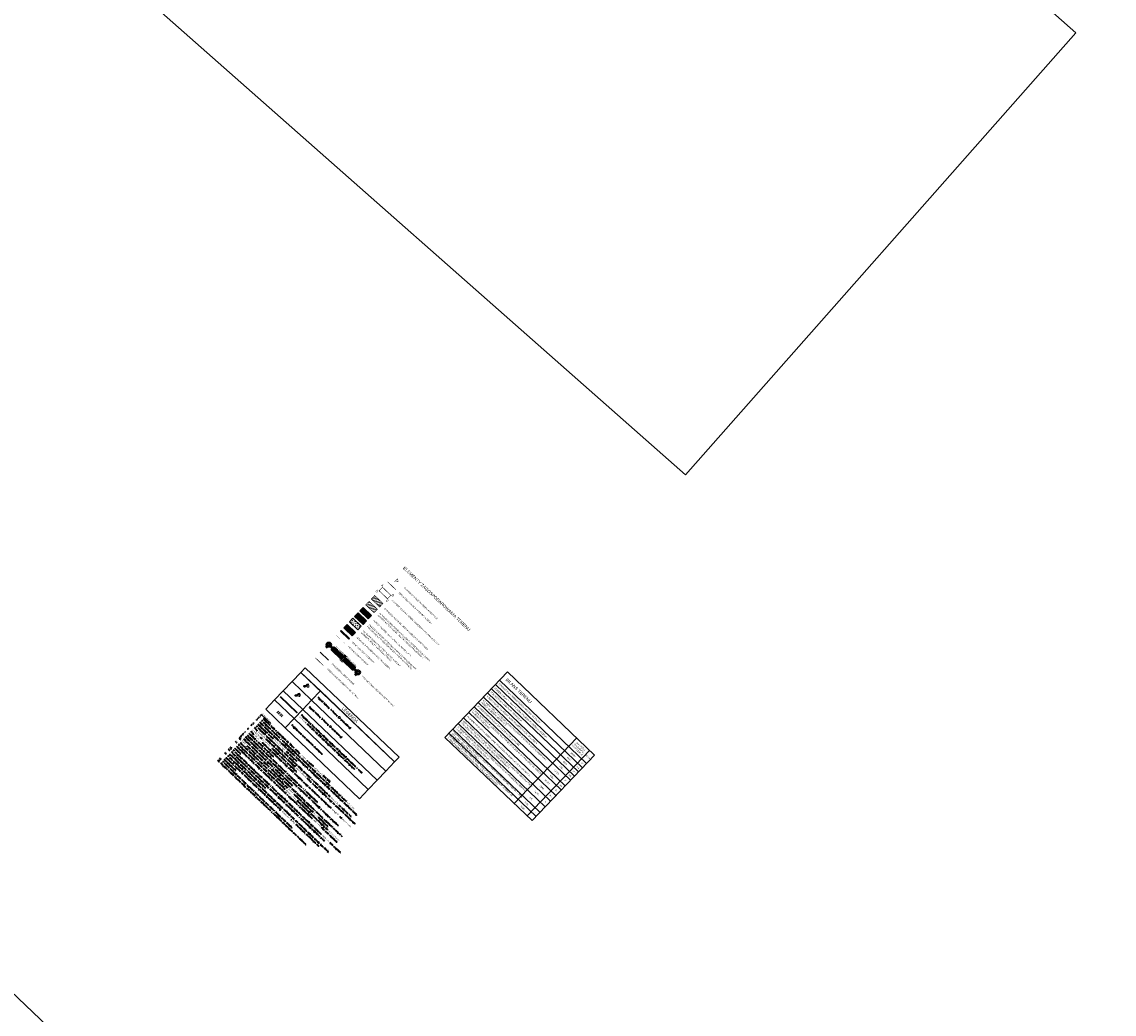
# Model space of a CAD drawing. Header units: metres. Extents: x 7426999 to 7429100, y 5539936 to 5541998.
# Tile 3 of 5: x 7427411 to 7427979, y 5540967 to 5541482. Entities that reach past the tile are written whole.
import ezdxf
from ezdxf.enums import TextEntityAlignment as Align
from ezdxf.lldxf.tags import DXFTag

# ---------------------------------------------------------------- set-up
doc = ezdxf.new("R2010")
doc.units = ezdxf.units.M
for name, pattern in [('CONTINOUS', [0]), ('DASHDOT', [1, 0.5, -0.25, 0, -0.25]), ('DASHED', [0.75, 0.5, -0.25]), ('DASHED2', [0.375, 0.25, -0.125]), ('HIDDEN', [0.375, 0.25, -0.125])]:
    doc.linetypes.add(name, pattern=pattern)
doc.layers.get('0').update_dxf_attribs({"linetype": 'CONTINUOUS'})
for name, color, linetype, lineweight in [('__OPISY', 7, 'CONTINUOUS', 5), ('_arkusz', 250, 'CONTINUOUS', 18), ('_PZT_NAWIERZCHNIE_L', 7, 'CONTINUOUS', 9), ('A_boisko_L', 67, 'CONTINUOUS', 9), ('A_budynki istniejące_L', 252, 'CONTINUOUS', 70), ('A_drenaż', 6, 'CONTINUOUS', 9), ('A_granica terenu do wniosku o ULICP', 151, 'DASHED2', 40), ('A_mur oporowy', 2, 'CONTINUOUS', 9), ('A_ogrodzenie likwidacja', 1, 'KRZYZYKI', 20), ('A_teren podlegający przekształceniu', 1, 'DASHED2', 70), ('A_WYMIAROWANIE_drenaż', 4, 'CONTINUOUS', 0), ('E_gn_ogólne', 3, 'CONTINUOUS', 35), ('E_gn_typ', 1, 'CONTINUOUS', 25), ('E_kabel_nn', 1, 'eN_LINE', 35), ('E_rurka', 152, 'CONTINUOUS', 15)]:
    doc.layers.add(name, color=color, linetype=linetype, lineweight=lineweight)
for name, color, linetype, lineweight, transparency in [('A_boisko_H', 67, 'CONTINUOUS', 9, 0.5), ('A_chodniki_H', 253, 'CONTINUOUS', 9, 0.5), ('A_tereny zielone', 63, 'CONTINUOUS', 9, 0.7)]:
    doc.layers.add(name, color=color, linetype=linetype, lineweight=lineweight, transparency=transparency)
doc.layers.add('A_budynki istniejące_H', color=252, linetype='CONTINUOUS', transparency=0.5)
for name, color, linetype in [('A_inne obiekty infrastruktury boiska', 33, 'CONTINUOUS'), ('A_teren przekształcany na trawe naturalną', 170, 'CONTINUOUS'), ('PDF2_Images', 7, 'CONTINUOUS')]:
    doc.layers.add(name, color=color, linetype=linetype)
doc.layers.add('A_ogrodzenie_projektowane', color=7, linetype='DASHED2', lineweight=9, true_color=0xed840c)
doc.layers.add('IS_KD_inst_wewn', color=7, linetype='CONTINOUS', lineweight=50, true_color=0x00c431)
doc.styles.add('Arial', font='arial.ttf')
doc.styles.add('ARIAL 500', font='arial.ttf', dxfattribs={"height": 0.8})
doc.styles.add('GN_atrybuty', font='simplex.shx', dxfattribs={"width": 0.8})
doc.linetypes.add('eN_LINE', pattern='A,0.2,-0.2,["eN",Standard,S=0.1,R=0,X=-0.1,Y=-0.05],-0.2', length=0.6)
tags = doc.linetypes.add('KRZYZYKI', pattern='A,0,-5.08,["X",Standard,S=2.54,R=0,X=-2.54,Y=-1.27],-5.08', length=10.16).pattern_tags.tags
tags[6] = DXFTag(74, 10)
picture_1 = doc.add_image_def('image1.png', size_in_pixel=(7064, 4808))
pattern_1 = [(10.33289, (7427118.9615, 5541381.5784), (-0.1423725, 0.7808772), [])]

# ---------------------------------------------------------------- blocks, each defined once
blk = doc.blocks.new('*T51')
at = {"layer": '__OPISY', "color": 0, "lineweight": -2}
for p, q in [((0, 0), (-32.45, -34)), ((0, 0), (45.28, -43.22)), ((-4.14, -4.34), (41.14, -47.56)), ((-10.36, -10.85), (34.93, -54.07)), ((-8.29, -8.68), (37, -51.9)), ((-6.21, -6.51), (39.07, -49.73)), ((-15.19, -15.91), (30.09, -59.14)), ((-12.43, -13.02), (32.85, -56.24)), ((-20.02, -20.98), (25.26, -64.2)), ((-17.26, -18.08), (28.02, -61.31)), ((-25.55, -26.76), (19.74, -69.99)), ((-22.79, -23.87), (22.5, -67.09)), ((-32.45, -34), (12.83, -77.22)), ((-30.38, -31.83), (14.9, -75.05)), ((-28.31, -29.66), (16.97, -72.88)), ((36.01, -34.37), (3.56, -68.37)), ((42.67, -40.73), (10.22, -74.73)), ((45.28, -43.22), (12.83, -77.22))]:
    blk.add_line(p, q, dxfattribs=at)
at = {"layer": '__OPISY', "char_height": 0.8, "width": 47.7825, "attachment_point": 4, "rotation": 316.3329, "style": 'ARIAL 500'}
for s, insert in [('{\\fCentury Gothic|b0|i0|c238|p34;POWIERZCHNIA ZABUDOWY ISTNIEJĄCA}', (-8.6, -10.46)), ('{\\fCentury Gothic|b0|i0|c238|p34;POWIERZCHNIA TERENU PRZEZNACZONEGO DO PRZEKSZTAŁCENIA}', (-6.53, -8.29)), ('{\\fCentury Gothic|b0|i0|c238|p34;POWIERZCHNIA TERENU OBJĘTA WNIOSKIEM O ULiCP}', (-4.46, -6.12)), ('{\\fCentury Gothic|b0|i0|c238|p34;WSKAŹNIK WIELKOŚCI POWIERZCHNI ZABUDOWY W STOSUNKU DO POWIERZCHNI TERENU OBJĘTEGO WNIOSKIEM}', (-13.09, -15.16)), ('{\\fCentury Gothic|b0|i0|c238|p34;POWIERZCHNIA ZABUDOWY (STAN PROJEKTOWANY) - BEZ ZMIAN}', (-10.67, -12.63)), ('{\\fCentury Gothic|b0|i0|c238|p34;UDZIAŁ POWIERZCHNI BIOLOGICZNIE CZYNNEJ W STOSUNKU DO POWIERZCHNI TERENU OBJĘTEGO WNIOSKIEM}', (-17.92, -20.22)), ('{\\fCentury Gothic|b0|i0|c238|p34;POWIERZCHNIA BIOLOGICZNIE CZYNNA (PBC) ŁĄCZNIE}', (-15.5, -17.69)), ('{\\fCentury Gothic|b0|i0|c238|p34;POWIERZCHNIA BOISKA TRENINGOWEGO PRZEZNACZONEGO DO PRZEKSZTAŁCENIA NA TRAWĘ SZTUCZNĄ - STAN PROJEKTOWANY }', (-26.2, -28.9)), ('{\\fCentury Gothic|b0|i0|c238|p34;UDZIAŁ POWIERZCHNI UTWARDZONEJ ORAZ POWIERZCHNI ELEMENTÓW TERENOWYCH W STOSUNKU DO POWIERZCHNI TERENU OBJĘTEGO WNIOSKIEM}', (-23.44, -26.01)), ('{\\fCentury Gothic|b0|i0|c238|p34;POWIERZCHNIA UTWARDZONA ORAZ POWIERZCHNIA ELEMENTÓW TERENOWYCH}', (-20.68, -23.11)), ('{\\fCentury Gothic|b0|i0|c238|p34;POWIERZCHNIA BOISKA I PARKIGNU PRZEZNACZONEGO DO PRZEKSZTAŁCENIA NA TRAWĘ NATURALNĄ (WLICZONĄ DO PBC) - STAN PROJEKTOWANY }', (-30.69, -33.6)), ('{\\fCentury Gothic|b0|i0|c238|p34;POWIERZCHNIA BOISKA LIGOWEGO PRZEZNACZONEGO DO PRZEKSZTAŁCENIA NA TRAWĘ SZTUCZNĄ - STAN PROJEKTOWANY }', (-28.62, -31.43))]:
    blk.add_mtext(s, dxfattribs=dict(at, insert=insert))
at = {"layer": '__OPISY', "color": 0, "char_height": 0.8, "attachment_point": 5, "rotation": 316.3329, "style": 'ARIAL 500'}
for s, insert, width in [('{\\fCentury Gothic|b0|i0|c238|p34;\\W1;\\C256;WARTOŚCI OTRZYMANE W\\~PROJEKCIE}', (37.27, -39.72), 8.9118), ('8847', (32.09, -45.15), 8.9118), ('23583', (34.16, -42.98), 8.9118), ('{\\fCentury Gothic|b0|i0|c238|p34;\\W1;\\C256;JEDN.}', (41.91, -44.15), 3.3056), ('13.8%', (25.53, -52.02), 8.9118), ('3256', (27.95, -49.49), 8.9118), ('3256', (30.02, -47.32), 8.9118), ('{\\fCentury Gothic|b0|i0|c238|p34;\\W1;\\C256;m2}', (36.73, -49.57), 3.3056), ('{\\fCentury Gothic|b0|i0|c238|p34;\\W1;\\C256;m2}', (38.8, -47.4), 3.3056), ('40.3%', (20.7, -57.08), 8.9118), ('9509', (23.12, -54.55), 8.9118), ('{\\fCentury Gothic|b0|i0|c238|p34;\\W1;\\C256;%}', (30.17, -56.45), 3.3056), ('{\\fCentury Gothic|b0|i0|c238|p34;\\W1;\\C256;m2}', (32.59, -53.91), 3.3056), ('{\\fCentury Gothic|b0|i0|c238|p34;\\W1;\\C256;m2}', (34.66, -51.74), 3.3056), ('12.7%', (15.18, -62.87), 8.9118), ('2989', (17.94, -59.98), 8.9118), ('{\\fCentury Gothic|b0|i0|c238|p34;\\W1;\\C256;%}', (25.34, -61.51), 3.3056), ('{\\fCentury Gothic|b0|i0|c238|p34;\\W1;\\C256;m2}', (27.75, -58.98), 3.3056), ('7480', (10, -68.3), 8.9118), ('341', (12.41, -65.76), 8.9118), ('{\\fCentury Gothic|b0|i0|c238|p34;\\W1;\\C256;%}', (19.81, -67.3), 3.3056), ('{\\fCentury Gothic|b0|i0|c238|p34;\\W1;\\C256;m2}', (22.57, -64.4), 3.3056), ('1026', (7.93, -70.47), 8.9118), ('-', (14.63, -72.72), 3.3056), ('-', (17.05, -70.19), 3.3056)]:
    blk.add_mtext(s, dxfattribs=dict(at, insert=insert, width=width))
blk = doc.blocks.new('633_ORZEŁ MAPA DO CELÓW PROJEKTOWYCH1')
at = {"layer": 'PDF2_Images'}
image = blk.add_image(picture_1, insert=(0, 0), size_in_units=(35.32, 24.04), dxfattribs=at)
image.dxf.flags = 15
blk = doc.blocks.new('WYPUST KABLOWY')
blk.add_line((1.14, 1.71, -0.01), (0.17, 1.87, -0.01))
blk.add_circle((0, 0), 0.311)
blk.add_open_spline([(0.18, 0.25, 0.01), (0.39, 0.48, 0.03), (1.25, 0.93, -0.02), (0.06, 2.48, -0.02), (1.2, 2.99, 0.06), (1.45, 3.35)], degree=3, knots=[0.089127, 0.089127, 0.089127, 0.089127, 0.985087, 2.468947, 3.784731, 3.784731, 3.784731, 3.784731])
at = {"layer": 'E_gn_typ', "style": 'GN_atrybuty', "width": 0.9, "flags": 8}
blk.add_attdef('ILOŚĆ_ŻYŁ', text='', height=1.25, dxfattribs=at).set_placement((1.57, 1.42, -0.1), align=Align.MIDDLE_LEFT)

msp = doc.modelspace()

# ---------------------------------------------------------------- hatches: boundary and pattern name
at = {"layer": 'A_boisko_H'}
h = msp.add_hatch(dxfattribs=at)
h.set_pattern_fill('SITEWORK_GRASS', color=256, angle=9, pattern_type=2)
h.set_pattern_definition([(55.33289, (7427118.9615, 5541381.5784), (-0.1793669, 0.9837822), [0.1875, -1.2267136]), (10.33289, (7427118.9615, 5541381.5784), (-0.179367, 0.9837822), [0.1875, -0.8125]), (100.33289, (7427118.9615, 5541381.5784), (-0.9837822, -0.179367), [0.1875, -0.8125])])
h.paths.add_polyline_path([(7427583.35, 5541172.53), (7427587.69, 5541168.38), (7427585.96, 5541166.57), (7427581.62, 5541170.71)])
at = {"layer": 'A_budynki istniejące_H', "linetype": 'Continuous', "lineweight": 0, "ltscale": 0.2}
h = msp.add_hatch(dxfattribs=at)
h.set_pattern_fill('ANSI31', color=256, scale=0.25, angle=9)
h.set_pattern_definition(pattern_1)
h.paths.add_polyline_path([(7427594.64, 5541184.36), (7427598.98, 5541180.21), (7427597.25, 5541178.4), (7427592.91, 5541182.54)])
at = {"layer": 'A_chodniki_H'}
h = msp.add_hatch(dxfattribs=at)
h.set_pattern_fill('GENERAL_HEXAGON', color=256, scale=1.5, angle=-61.1664, pattern_type=2)
h.set_pattern_definition([(255.16652, (7427276.25563, 5541322.8011), (0.31393657, -0.0831419), [0.1875, -0.375]), (15.16652, (7427276.25563, 5541322.8011), (-0.08496528, 0.313448), [0.1875, -0.375]), (315.16652, (7427276.20763, 5541322.61985), (0.2289713, 0.2303061), [0.1875, -0.375])])
h.paths.add_polyline_path([(7427580.31, 5541169.34), (7427584.65, 5541165.19), (7427582.91, 5541163.38), (7427578.57, 5541167.52)])
at = {"layer": 'A_inne obiekty infrastruktury boiska', "linetype": 'Continuous', "lineweight": 0, "ltscale": 0.2}
h = msp.add_hatch(dxfattribs=at)
h.set_pattern_fill('ANSI31', color=256, scale=0.25, angle=9)
h.set_pattern_definition(pattern_1)
h.paths.add_polyline_path([(7427591.74, 5541181.32), (7427596.08, 5541177.17), (7427594.35, 5541175.36), (7427590.01, 5541179.5)])
at = {"layer": 'A_mur oporowy'}
h = msp.add_hatch(dxfattribs=at)
h.set_pattern_fill('ANSI31', color=256, scale=0.1, angle=-61.1664)
h.set_pattern_definition([(1.3328862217, (-1010534.01853, 9368323.30618), (-0.007385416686, 0.317414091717), [])])
h.paths.add_polyline_path([(7427577.24, 5541166.12), (7427581.58, 5541161.98), (7427581.28, 5541161.66), (7427576.94, 5541165.81)])
at = {"layer": 'A_teren przekształcany na trawe naturalną'}
h = msp.add_hatch(dxfattribs=at)
h.set_pattern_fill('ANSI31', color=256, scale=0.25, angle=9)
h.set_pattern_definition(pattern_1)
h.paths.add_polyline_path([(7427586.01, 5541175.31), (7427590.35, 5541171.17), (7427588.61, 5541169.35), (7427584.27, 5541173.49)])
at = {"layer": 'A_tereny zielone'}
h = msp.add_hatch(color=55, dxfattribs=at)
h.set_gradient(color1=(153, 155, 55), color2=(153, 155, 55))
h.paths.add_polyline_path([(7427586.01, 5541175.31), (7427590.35, 5541171.17), (7427588.61, 5541169.35), (7427584.27, 5541173.49)])
h = msp.add_hatch(color=55, dxfattribs=at)
h.set_gradient(color1=(153, 155, 55), color2=(153, 155, 55))
h.paths.add_polyline_path([(7427588.76, 5541178.2), (7427593.1, 5541174.05), (7427591.37, 5541172.24), (7427587.03, 5541176.38)])

# ---------------------------------------------------------------- linework, layer by layer
at = {"layer": '__OPISY', "const_width": 0.1}
for points in [[(7427606.59, 5541193.29), (7427606.96, 5541191.38), (7427605.04, 5541191.66)], [(7427606.47, 5541192.87), (7427606.71, 5541191.62), (7427605.45, 5541191.8)]]:
    msp.add_lwpolyline(points, close=True, dxfattribs=at)
at = {"layer": '__OPISY'}
for points in [[(7427586.01, 5541175.31), (7427590.35, 5541171.17), (7427588.61, 5541169.35), (7427584.27, 5541173.49)], [(7427588.76, 5541178.2), (7427593.1, 5541174.05), (7427591.37, 5541172.24), (7427587.03, 5541176.38)]]:
    msp.add_lwpolyline(points, close=True, dxfattribs=at)
at = {"layer": '__OPISY', "elevation": 0}
for points in [[(7427556.31, 5541144.43), (7427605.02, 5541097.94), (7427607.32, 5541100.35), (7427558.61, 5541146.84)], [(7427551.75, 5541139.65), (7427561.88, 5541129.99), (7427566.44, 5541134.77), (7427556.31, 5541144.43)], [(7427547.19, 5541134.87), (7427557.32, 5541125.21), (7427561.88, 5541129.99), (7427551.75, 5541139.65)], [(7427538.07, 5541125.32), (7427548.19, 5541115.65), (7427552.76, 5541120.43), (7427542.63, 5541130.09)], [(7427542.63, 5541130.09), (7427552.76, 5541120.43), (7427557.32, 5541125.21), (7427547.19, 5541134.87)], [(7427595.9, 5541088.38), (7427557.32, 5541125.21), (7427561.88, 5541129.99), (7427600.46, 5541093.16)], [(7427600.46, 5541093.16), (7427561.88, 5541129.99), (7427566.44, 5541134.77), (7427605.02, 5541097.94)], [(7427591.34, 5541083.6), (7427552.76, 5541120.43), (7427557.32, 5541125.21), (7427595.9, 5541088.38)], [(7427586.77, 5541078.82), (7427548.19, 5541115.65), (7427552.76, 5541120.43), (7427591.34, 5541083.6)]]:
    msp.add_lwpolyline(points, close=True, dxfattribs=at)
at = {"layer": '_arkusz'}
msp.add_lwpolyline([(7427601.29, 5541997.87), (7429100.42, 5540566.91), (7428498.12, 5539935.91), (7426998.98, 5541366.87)], close=True, dxfattribs=at)
at = {"layer": '_PZT_NAWIERZCHNIE_L'}
msp.add_lwpolyline([(7427580.31, 5541169.34), (7427584.65, 5541165.19), (7427582.91, 5541163.38), (7427578.57, 5541167.52)], close=True, dxfattribs=at)
at = {"layer": 'A_boisko_L'}
msp.add_lwpolyline([(7427583.35, 5541172.53), (7427587.69, 5541168.38), (7427585.96, 5541166.57), (7427581.62, 5541170.71)], close=True, dxfattribs=at)
at = {"layer": 'A_budynki istniejące_L', "ltscale": 0.2, "const_width": 0.3, "flags": 128}
msp.add_lwpolyline([(7427594.66, 5541184.37), (7427599, 5541180.23), (7427597.26, 5541178.41), (7427592.92, 5541182.56), (7427594.66, 5541184.37)], close=True, dxfattribs=at)
at = {"layer": 'A_drenaż', "linetype": 'Continuous', "const_width": 0.06, "flags": 128}
msp.add_lwpolyline([(7427574.81, 5541163.58), (7427579.05, 5541159.53)], dxfattribs=at)
at = {"layer": 'A_granica terenu do wniosku o ULICP', "ltscale": 5, "const_width": 0.3, "flags": 128}
msp.add_lwpolyline([(7427598.73, 5541188.64), (7427603.07, 5541184.5), (7427601.34, 5541182.68), (7427597, 5541186.82), (7427598.73, 5541188.64)], close=True, dxfattribs=at)
at = {"layer": 'A_inne obiekty infrastruktury boiska', "ltscale": 0.2, "const_width": 0.3, "flags": 128}
msp.add_lwpolyline([(7427591.76, 5541181.33), (7427596.1, 5541177.19), (7427594.36, 5541175.37), (7427590.02, 5541179.52), (7427591.76, 5541181.33)], close=True, dxfattribs=at)
at = {"layer": 'A_mur oporowy'}
msp.add_lwpolyline([(7427577.24, 5541166.12), (7427581.58, 5541161.98), (7427581.28, 5541161.66), (7427576.94, 5541165.81)], close=True, dxfattribs=at)
at = {"layer": 'A_ogrodzenie likwidacja', "linetype": 'DASHED', "ltscale": 2, "const_width": 0.05, "elevation": 0}
msp.add_lwpolyline([(7427566.43, 5541154.94), (7427570.75, 5541150.83), (7427570.75, 5541150.83), (7427570.75, 5541150.83)], dxfattribs=at)
at = {"layer": 'A_ogrodzenie likwidacja', "linetype": 'KRZYZYKI', "ltscale": 0.25, "elevation": 0}
msp.add_lwpolyline([(7427566.43, 5541154.94), (7427570.75, 5541150.83), (7427570.75, 5541150.83), (7427570.75, 5541150.83)], dxfattribs=at)
at = {"layer": 'A_ogrodzenie_projektowane', "linetype": 'HIDDEN', "ltscale": 2, "const_width": 0.3, "flags": 128}
msp.add_lwpolyline([(7427563.8, 5541152.04), (7427568.04, 5541147.99)], dxfattribs=at)
at = {"layer": 'A_teren podlegający przekształceniu', "ltscale": 5, "const_width": 0.3}
msp.add_lwpolyline([(7427601.42, 5541191.46), (7427601.42, 5541191.46), (7427605.76, 5541187.31), (7427605.76, 5541187.31)], dxfattribs=at)
at = {"layer": 'E_kabel_nn', "ltscale": 5, "elevation": 0}
msp.add_lwpolyline([(7427545.55, 5541131.87), (7427554.25, 5541123.57), (7427554.25, 5541123.57), (7427554.25, 5541123.57)], dxfattribs=at)
at = {"layer": 'E_rurka', "linetype": 'DASHDOT'}
for p, q in [((7427543.86, 5541123.85, 0), (7427546.46, 5541121.37, 0)), ((7427544.36, 5541124.37, 0), (7427546.96, 5541121.9, 0))]:
    msp.add_line(p, q, dxfattribs=at)
at = {"layer": 'IS_KD_inst_wewn'}
for p, q in [((7427569.5, 5541157.44), (7427570.85, 5541158.85)), ((7427570.85, 5541158.85), (7427572.97, 5541156.83)), ((7427585.94, 5541144.44), (7427583.82, 5541146.47)), ((7427584.6, 5541143.04), (7427585.94, 5541144.44))]:
    msp.add_line(p, q, dxfattribs=at)
for points in [[(7427577.66, 5541151.31), (7427572.45, 5541156.29), (7427573.48, 5541157.37), (7427578.7, 5541152.4)], [(7427577.73, 5541151.38), (7427572.59, 5541156.29), (7427573.49, 5541157.23), (7427578.63, 5541152.32)], [(7427578.09, 5541150.9), (7427583.31, 5541145.92), (7427584.34, 5541147.01), (7427579.13, 5541151.99)], [(7427578.16, 5541150.97), (7427583.3, 5541146.07), (7427584.2, 5541147.01), (7427579.06, 5541151.91)]]:
    msp.add_lwpolyline(points, dxfattribs=at)
at = {"layer": 'IS_KD_inst_wewn', "linetype": 'DASHED'}
for points in [[(7427579.52, 5541153.25), (7427576.76, 5541150.36)], [(7427579.94, 5541152.84), (7427577.19, 5541149.95)]]:
    msp.add_lwpolyline(points, dxfattribs=at)
at = {"layer": 'IS_KD_inst_wewn'}
for centre in [(7427570.85, 5541158.85), (7427585.94, 5541144.44)]:
    msp.add_circle(centre, 1, dxfattribs=at)

# ---------------------------------------------------------------- block references
msp.add_blockref('*T51', (7427663.6, 5541144.65))
at = {"layer": 'A_WYMIAROWANIE_drenaż', "xscale": 12.74645746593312, "yscale": 12.74645746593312, "zscale": 12.74645746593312, "rotation": 138.5684207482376}
msp.add_blockref('633_ORZEŁ MAPA DO CELÓW PROJEKTOWYCH1', (7427958.93, 5541476.76), dxfattribs=at)
at = {"layer": 'E_gn_ogólne'}
ref = msp.add_blockref('WYPUST KABLOWY', (7427558.22, 5541137.22, 0), dxfattribs=dict(at, xscale=0.6599999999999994, yscale=0.6599999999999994, zscale=0.006600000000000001, rotation=316.408893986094))
ref.add_attrib('ILOŚĆ_ŻYŁ', '3', dxfattribs={"layer": 'E_gn_typ', "height": 0.9, "rotation": 316.4089, "style": 'GN_atrybuty', "width": 0.9, "flags": 8}).set_placement((7427559.98, 5541137.29, 0), align=Align.MIDDLE_LEFT)
ref = msp.add_blockref('WYPUST KABLOWY', (7427553.66, 5541132.44, 0), dxfattribs=dict(at, xscale=0.6599999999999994, yscale=0.6599999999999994, zscale=0.006600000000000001, rotation=316.408893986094))
ref.add_attrib('ILOŚĆ_ŻYŁ', '5', dxfattribs={"layer": 'E_gn_typ', "height": 0.9, "rotation": 316.4089, "style": 'GN_atrybuty', "width": 0.9, "flags": 8}).set_placement((7427555.41, 5541132.51, 0), align=Align.MIDDLE_LEFT)

# ---------------------------------------------------------------- texts
at = {"layer": '__OPISY', "style": 'ARIAL 500'}
msp.add_text('LEGENDA', height=1.6, rotation=316.3329, dxfattribs=at).set_placement((7427581.82, 5541122.39, 0), align=Align.MIDDLE_CENTER)
at = {"layer": '__OPISY', "char_height": 1.6, "attachment_point": 1, "rotation": 316.3329, "style": 'ARIAL 500'}
for s, insert in [('{\\fArial|b0|i0|c238|p39;ELEMENTY ZAGOSPODAROWANIA TERENU}', (7427610.34, 5541199.58)), ('{\\fArial|b0|i0|c238|p39;BILANS TERENU}', (7427663.64, 5541141.63))]:
    msp.add_mtext_dynamic_manual_height_columns(s, width=51.7245, gutter_width=12.5, heights=[0], dxfattribs=dict(at, insert=insert))
at = {"layer": '__OPISY', "char_height": 0.8, "attachment_point": 1, "rotation": 316.3329, "style": 'ARIAL 500'}
for s, insert, width in [('\\pxsm1;TEREN PODLEGAJĄCY PRZEKSZTAŁCENIU', (7427607.52, 5541186.2), 50), ('\\pxsm1;{\\fArial|b0|i0|c238|p34;ISTNIEJĄCY WJAZD NA TEREN INWESTYCJI}', (7427610.34, 5541188.81), 50), ('\\A1;A-S POWIERZCHNIA TERENU OBJĘTEGO WNIOSKIEM O ULICP', (7427604, 5541182.17), 43.5969), ('\\PISTNIEJĄCE ZABUDOWANIA NA DZIAŁCE STANOWIĄCE ELEMENTY INFRASTRUKTURY BOISK - BEZ INGERENCjI PROJEkTOWEJ', (7427598.5, 5541176.4), 45.4036), ('\\PISTNIEJĄCY BUDYNEK - BEZ INGERENCJI PROJEKTOWEJ', (7427600.93, 5541178.94), 50), ('OBSZAR ISTNIEJĄCEGO BOISKA I PARKINGU PRZEZNACZONY POD ZMIANĘ NA TEREN POROŚNIETY TRAWĄ NATURALNĄ', (7427591.99, 5541169.59), 34.8959), ('\\PTERENY ZIELONE - powierzchnia biologicznie czynna ', (7427595.12, 5541172.86), 50), ('TEREN PRZEZNACZONY POD BUDOWĘ BOISKA Z NAWIERZCHNIĄ ZE SZTUCZNEJ TRAWY', (7427588.95, 5541166.39), 31.9806), ('PROJEKTOWANY DRENAŻ', (7427581.2, 5541158.28), 50), ('ISTNIEJĄCY MUR OPOROWY', (7427583.31, 5541160.49), 50), ('\\PISTNIEJĄCA POWIERZCHNIA UTWARDZONA', (7427586.62, 5541163.95), 44.886), ('OGRODZENIE PROJEKTOWANE - 92,38mb', (7427570.19, 5541146.75), 50), ('OGRODZENIE LIKWIDOWANE', (7427572.75, 5541149.31), 50), ('PROJEKTOWANY ZBIORNIK RETENCYJNY', (7427588.46, 5541142.73), 50)]:
    msp.add_mtext(s, dxfattribs=dict(at, insert=insert, width=width))
at = {"layer": '__OPISY', "linetype": 'Continuous', "ltscale": 2, "char_height": 0.8, "rotation": 316.3329, "style": 'ARIAL 500'}
for s, insert, width, attachment_point in [('{\\Fsimplex|c238;\\Q0;\\W1;Wypust kablowy 1-fazowy (3-przewodowy)}', (7427565.17, 5541131.41, 0), 51.9342, 4), ('{\\Q0;\\W1;\\Fsimplex|c0;Wypust kablowy 3-fazowy (5-przewodowy)}', (7427560.61, 5541126.63, 0), 51.9342, 4), ('{\\L\\Q0;\\W1;Uwagi ogólne:\\P\\pxi-3,l3,t3;\\l\\A1;\\Fsimplex|c0;1.^IWszystkie kable o przekrojach do 10mm\\fISOCPEUR|b0|i0|c238|p34;²\\Fsimplex|c0; należy układać w rurach osłonowych \\Fsimplex|c0;DVK/SRS.\\P2.^IW miejscach skrzyżowań z istniejącą/projektowaną infrastrukturą kable elektryczne należy zabezpieczyć rurami osłonowymi.\\P3.^IKable elektryczne będące w pobliżu elementów konstrukcyjnych, przebiegające powyżej stóp fundamentowych dodatkowo należy zabezpieczyć rurami dwupołówkowymi lub stalowymi.\\P4.^IW miejscach występowania krzewów, kable elektryczne należy prowadzić w rurach ochronnych na głębokości co najmniej 1m.\\P5.^IPrzy układaniu okablowania elektrycznego i kanalizacji słaboprądowej należy zwrócić szczególną uwagę na zachowanie normatywnych odległości od pozostałych instalacji w terenie zewnętrznym.\\P6.^IPrzy układaniu okablowania elektrycznego należy zwrócić szczególną uwagę na zachowanie normatywnych odległości od pozostałych instalacji w terenie zewnętrznym.\\P7.^IWejścia okablowania do budynku należy wykonywać w przepustach gazo - i wodoszczelnych.\\P8.^IPrzed montażem okablowania oraz poszczególnych urządzeń należy zweryfikować dtr i lokalizację z niniejszym projektem.\\P9.^IWszystkie elementy montować zgodnie z wytycznymi producenta.\\P10.^ICałość prac należy wykonać zgodnie z obowiązującymi zasadami sztuki budowlanej, przepisami i normami, wytycznymi zawartymi w Warunkach Technicznych oraz przez uprawnione podmioty pod ścisłym nadzorem przedstawicieli służb technicznych. \\P11.^IW przypadku odkrycia w trakcie robót ziemnych infrastruktury słaboprądowej (kabli/kanalizacji telekomunikacyjnej lub słaboprądowej) nienaniesionej na plany, należy je zabezpieczyć lub przebudować w uzgodnieniu z przedstawicielem właściciela sieci oraz inspektora nadzoru.\\P12.^IW miejscach kolizji przebudowywanych instalacji z innymi urządzeniami, roboty budowlane prowadzić pod nadzorem właścicieli tych urządzeń. \\P13.^IPrzed przystąpieniem do robót zanikowych należy sprawdzić zgodność wykonanych prac z dokumentacją projektową przez uprawnionego geodetę i branżowego inspektora.\\P14.^IW celu ograniczenia zanieczyszczeń murawy boiska sportowego podczas realizacji prac, dla możliwoścu dojazdu sprzęty typu dzwig, podnośnik, koparka itd. konieczne będzie wykonanie tymczasowych dróg modułowych z płyt drewnianych, aluminiowych lub kompozytowych.\\P15.^IW trakcie realizacji prac należy wygrodzić teren budowy oraz obszar zasięgu pracy sprzętu.\\P16.^IWszystkie kwestie wizualne należy potwierdzić przed zamówieniem z Architektem prowadzącym oraz Inwestorem.}', (7427536.26, 5541123.43, 0), 68.223, 1), ('\\A1;{\\Q0;\\W1;\\Fsimplex|c0;Projektowana linia kablowa niskiego napięcia nN (Inwestor) prowadzona w rurze osłonowej %%C110 DVK lub SRS pod drogami oraz miejscami parkingowymi }', (7427556.05, 5541121.85, 0), 51.9342, 4), ('{\\Fsimplex|c238;\\Q0;\\W1;Projektowana rura ochronna utwardzona}', (7427551.49, 5541117.07, 0), 51.9342, 4)]:
    msp.add_mtext(s, dxfattribs=dict(at, insert=insert, width=width, attachment_point=attachment_point))
at = {"layer": 'A_granica terenu do wniosku o ULICP', "ltscale": 0.1, "char_height": 1.25, "attachment_point": 5, "rotation": 316.3329, "style": 'Arial'}
for s, insert in [('D', (7427595.84, 5541186.66)), ('A', (7427598.62, 5541189.57)), ('C', (7427601.33, 5541181.6)), ('B', (7427604.12, 5541184.52))]:
    msp.add_mtext_dynamic_manual_height_columns(s, width=13.7708, gutter_width=12.5, heights=[0], dxfattribs=dict(at, insert=insert))
at = {"layer": 'IS_KD_inst_wewn', "lineweight": 30, "ltscale": 7, "style": 'ARIAL 500'}
msp.add_text('ZB1 V=200m3 ∅1600 L=100m', height=0.8, rotation=316.2977, dxfattribs=at).set_placement((7427574.1, 5541157.61))

doc.saveas('drawing.dxf')
